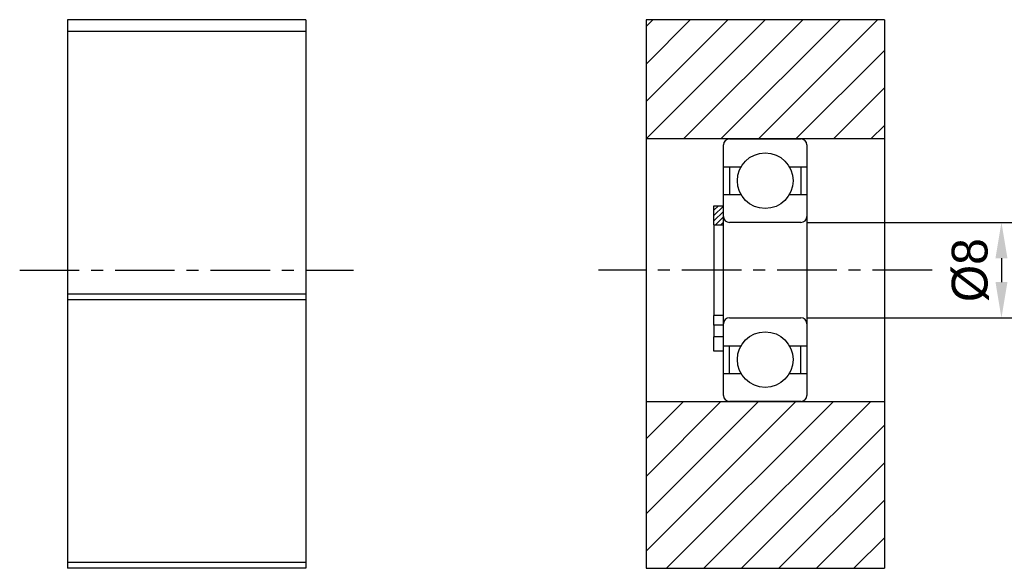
# Model space of a CAD drawing. Header units: millimetres. Extents: x 1195 to 1543, y 641 to 887.
# Tile 2 of 2: x 1390 to 1473, y 704 to 750. Entities that reach past the tile are written whole.
import ezdxf

# ---------------------------------------------------------------- set-up
doc = ezdxf.new("R2010")
doc.units = ezdxf.units.MM
doc.linetypes.add('CENTER', pattern=[2, 1.25, -0.25, 0.25, -0.25])
doc.layers.add('S1', color=1, linetype='CENTER')
doc.dimstyles.new('S3', dxfattribs={"dimtxt": 3, "dimasz": 3, "dimexe": 1, "dimexo": 0.5, "dimgap": 1, "dimtad": 1, "dimdec": 3, "dimzin": 11, "dimdsep": 46, "dimtxsty": 'Standard', "dimcen": 0, "dimclrd": 5, "dimclre": 5, "dimclrt": 3, "dimadec": 0, "dimazin": 0, "dimtp": 4e-09, "dimtfac": 0.7, "dimtdec": 3, "dimtmove": 0, "dimatfit": 3, "dimfxl": 1.25, "dimtolj": 1, "dimtzin": 11, "dimarcsym": 0})

# ---------------------------------------------------------------- blocks, each defined once
blk = doc.blocks.new('*D47')
at = {"color": 5, "lineweight": -2, "ltscale": 4}
for p, q in [((1456.293736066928, 733.1869469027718), (1473.61209574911, 733.1869469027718)), ((1472.61209574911, 730.1869469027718), (1472.61209574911, 728.1869469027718)), ((1456.293736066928, 725.1869469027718), (1473.61209574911, 725.1869469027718))]:
    blk.add_line(p, q, dxfattribs=at)
at = {"color": 5}
for points in [[(1473.11209574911, 730.1869469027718), (1472.11209574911, 730.1869469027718), (1472.61209574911, 733.1869469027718)], [(1472.11209574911, 728.1869469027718), (1473.11209574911, 728.1869469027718), (1472.61209574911, 725.1869469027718)]]:
    blk.add_solid(points, dxfattribs=at)
at = {"layer": 'Defpoints', "color": 0}
for p in [(1455.793736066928, 733.1869469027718), (1455.793736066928, 725.1869469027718), (1472.61209574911, 725.1869469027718)]:
    blk.add_point(p, dxfattribs=at)
at = {"color": 3, "insert": (1469.998247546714, 729.1869469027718), "char_height": 3, "attachment_point": 5, "rotation": 90}
blk.add_mtext('\\A1;%%C8', dxfattribs=at)

msp = doc.modelspace()

# ---------------------------------------------------------------- hatches: boundary and pattern name
at = {"ltscale": 4, "transparency": 33554687}
h = msp.add_hatch(dxfattribs=at)
h.set_pattern_fill('ANSI31', color=5, scale=0.7, style=0)
h.set_pattern_definition([(45, (16348.68809286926, -16017.40676171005), (-1.571544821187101, 1.571544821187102), [])])
h.paths.add_polyline_path([(1462.793736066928, 740.1869469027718), (1462.793736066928, 750.1869469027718), (1442.793736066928, 750.1869469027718), (1442.793736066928, 740.1869469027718), (1449.793736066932, 740.1869469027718), (1455.793736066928, 740.1869469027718)])
h.paths.add_polyline_path([(1442.793736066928, 718.1869469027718), (1442.793736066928, 704.1869469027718), (1462.793736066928, 704.1869469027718), (1462.793736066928, 718.1869469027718), (1455.793736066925, 718.1869469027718), (1449.793736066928, 718.1869469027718)])
h = msp.add_hatch(dxfattribs=at)
h.set_pattern_fill('ANSI31', color=5, scale=0.1, style=0)
h.set_pattern_definition([(45, (16348.68809286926, -16017.40676171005), (-0.2245064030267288, 0.2245064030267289), [])])
h.paths.add_polyline_path([(1448.493736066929, 734.5869469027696), (1448.493736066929, 732.986946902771), (1449.293736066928, 732.986946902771), (1449.293736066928, 733.6869469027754), (1449.293736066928, 734.5869469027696)])

# ---------------------------------------------------------------- linework, layer by layer
for p, q in [((1414.249433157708, 750.1869469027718), (1394.249433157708, 750.1869469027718)), ((1394.249433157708, 750.1869469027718), (1394.249433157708, 749.1869469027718)), ((1414.249433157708, 750.1869469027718), (1414.249433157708, 749.1869469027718)), ((1442.793736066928, 750.1869469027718), (1442.793736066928, 740.1869469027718)), ((1462.793736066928, 750.1869469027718), (1442.793736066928, 750.1869469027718)), ((1462.793736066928, 750.1869469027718), (1462.793736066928, 740.1869469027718)), ((1414.249433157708, 749.1869469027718), (1394.249433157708, 749.1869469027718)), ((1394.249433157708, 749.1869469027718), (1394.249433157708, 727.1869469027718)), ((1414.249433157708, 749.1869469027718), (1414.249433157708, 727.1869469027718)), ((1462.793736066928, 740.1869469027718), (1442.793736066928, 740.1869469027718)), ((1442.793736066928, 740.1869469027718), (1442.793736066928, 718.1869469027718)), ((1449.793736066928, 740.1869469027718), (1455.793736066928, 740.1869469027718)), ((1462.793736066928, 740.1869469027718), (1462.793736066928, 718.1869469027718)), ((1449.293736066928, 718.6869469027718), (1449.293736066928, 739.6869469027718)), ((1456.293736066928, 739.6869469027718), (1456.293736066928, 718.6869469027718)), ((1449.293736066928, 737.8534969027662), (1450.773271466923, 737.8534969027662)), ((1449.793736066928, 737.8534969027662), (1449.793736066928, 735.5203969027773)), ((1454.814200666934, 737.8534969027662), (1456.293736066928, 737.8534969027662)), ((1455.793736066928, 737.8534969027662), (1455.793736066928, 735.5203969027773)), ((1449.293736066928, 735.5203969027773), (1450.773271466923, 735.5203969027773)), ((1454.814200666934, 735.5203969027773), (1456.293736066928, 735.5203969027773)), ((1448.493736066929, 732.986946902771), (1448.493736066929, 734.5869469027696)), ((1448.493736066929, 734.5869469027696), (1449.293736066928, 734.5869469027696)), ((1448.493736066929, 732.986946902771), (1449.293736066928, 732.986946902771)), ((1448.493736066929, 732.986946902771), (1448.493736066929, 725.3870291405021)), ((1455.793736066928, 733.1869469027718), (1449.793736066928, 733.1869469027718)), ((1414.249433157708, 727.1869469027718), (1394.249433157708, 727.1869469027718)), ((1394.249433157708, 727.1869469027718), (1394.249433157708, 726.6869469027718)), ((1414.249433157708, 727.1869469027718), (1414.249433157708, 726.6869469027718)), ((1414.249433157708, 726.6869469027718), (1394.249433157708, 726.6869469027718)), ((1394.249433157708, 726.6869469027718), (1394.249433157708, 704.6869469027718)), ((1414.249433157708, 726.6869469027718), (1414.249433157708, 704.6869469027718)), ((1449.293736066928, 725.3870291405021), (1448.493736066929, 725.3870291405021)), ((1448.493736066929, 724.5869469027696), (1448.493736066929, 725.3870291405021)), ((1449.293736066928, 724.5869469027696), (1448.493736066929, 724.5869469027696)), ((1448.493736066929, 724.5869469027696), (1448.493736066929, 723.5869469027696)), ((1449.793736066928, 725.1869469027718), (1455.793736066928, 725.1869469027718)), ((1449.293736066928, 723.5869469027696), (1448.493736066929, 723.5869469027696)), ((1448.493736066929, 722.3869469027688), (1448.493736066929, 723.5869469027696)), ((1449.293736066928, 722.8534969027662), (1450.773271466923, 722.8534969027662)), ((1449.793736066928, 720.5203969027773), (1449.793736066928, 722.8534969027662)), ((1454.814200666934, 722.8534969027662), (1456.293736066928, 722.8534969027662)), ((1455.793736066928, 720.5203969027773), (1455.793736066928, 722.8534969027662)), ((1449.293736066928, 722.3869469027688), (1448.493736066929, 722.3869469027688)), ((1449.293736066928, 720.5203969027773), (1450.773271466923, 720.5203969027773)), ((1454.814200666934, 720.5203969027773), (1456.293736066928, 720.5203969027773)), ((1442.793736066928, 718.1869469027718), (1462.793736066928, 718.1869469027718)), ((1442.793736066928, 718.1869469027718), (1442.793736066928, 704.1869469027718)), ((1455.793736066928, 718.1869469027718), (1449.793736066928, 718.1869469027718)), ((1462.793736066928, 718.1869469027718), (1462.793736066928, 704.1869469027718)), ((1414.249433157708, 704.6869469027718), (1394.249433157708, 704.6869469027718)), ((1394.249433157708, 704.6869469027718), (1394.249433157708, 704.1869469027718)), ((1414.249433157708, 704.6869469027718), (1414.249433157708, 704.1869469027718)), ((1414.249433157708, 704.1869469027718), (1394.249433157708, 704.1869469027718)), ((1442.793736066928, 704.1869469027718), (1462.793736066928, 704.1869469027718))]:
    msp.add_line(p, q)
at = {"ltscale": 4}
msp.add_line((1449.293736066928, 722.3869469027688), (1449.293736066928, 734.5869469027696), dxfattribs=at)
for centre in [(1452.793736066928, 736.6869469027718), (1452.793736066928, 721.6869469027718)]:
    msp.add_circle(centre, 2.3331)
for centre, start, end in [((1449.793736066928, 739.6869469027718), 90, 180), ((1455.793736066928, 739.6869469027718), 0, 90), ((1449.793736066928, 733.6869469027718), 180, 270), ((1455.793736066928, 733.6869469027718), 270, 0), ((1449.793736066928, 724.6869469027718), 90, 180), ((1455.793736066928, 724.6869469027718), 0, 90), ((1449.793736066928, 718.6869469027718), 180, 270), ((1455.793736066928, 718.6869469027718), 270, 0)]:
    msp.add_arc(centre, 0.5, start, end)
at = {"layer": 'S1', "ltscale": 4}
for p, q in [((1390.249433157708, 729.1869469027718), (1418.249433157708, 729.1869469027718)), ((1466.793736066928, 729.1869469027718), (1438.793736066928, 729.1869469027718))]:
    msp.add_line(p, q, dxfattribs=at)

# ---------------------------------------------------------------- dimensions: what is measured, and where the dimension line sits
at = {"ltscale": 4}
dim = msp.add_linear_dim(base=(1472.61209574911, 725.1869469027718), p1=(1455.793736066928, 733.1869469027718), p2=(1455.793736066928, 725.1869469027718), angle=90, text='%%C<>', dimstyle='S3', dxfattribs=at)
dim.commit()
dim.dimension.update_dxf_attribs({"geometry": '*D47', "text_midpoint": (1469.998247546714, 729.1869469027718)})

doc.saveas('drawing.dxf')
